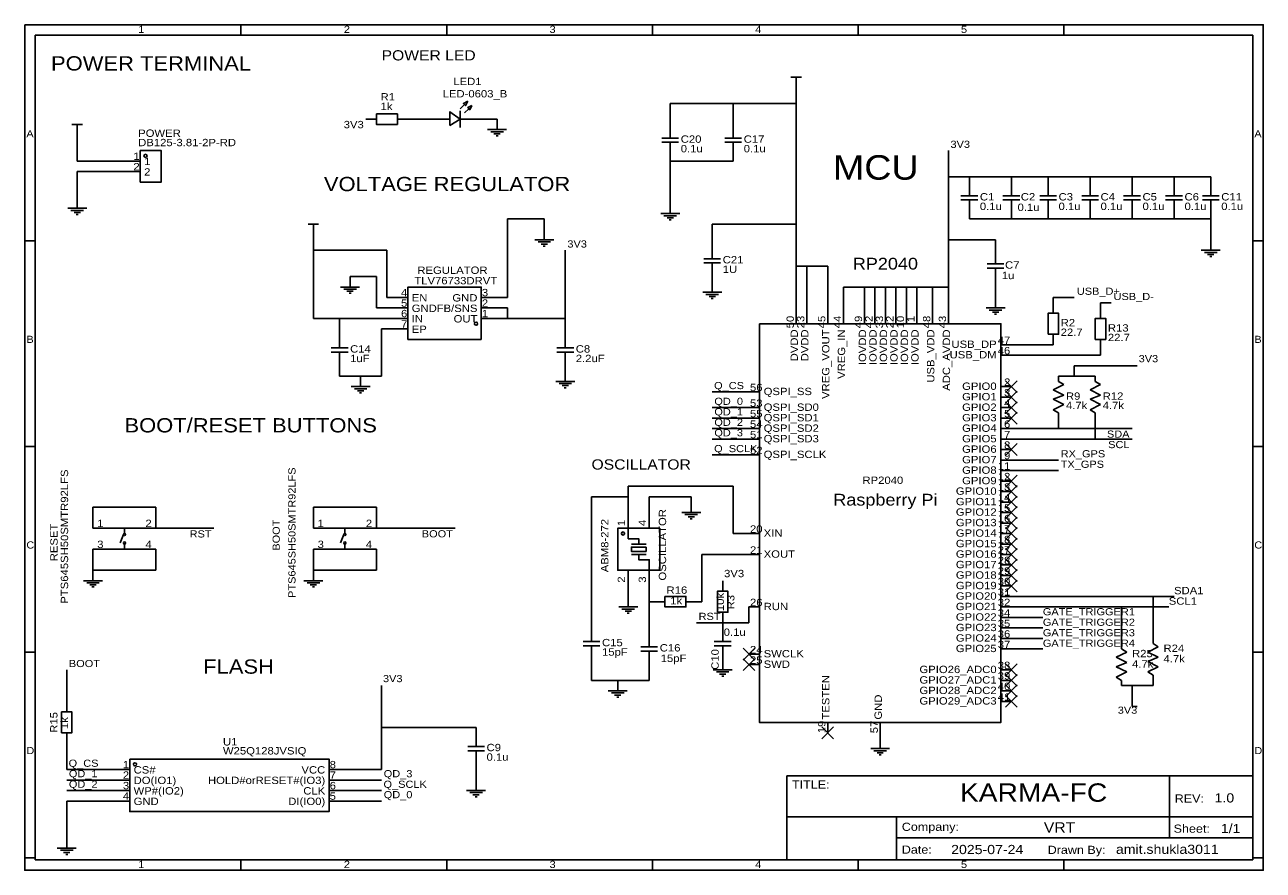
# Model space of a CAD drawing. Header units: millimetres. Extents: x 0 to 300, y -205 to 0.
import ezdxf
from ezdxf.enums import TextEntityAlignment as Align

# ---------------------------------------------------------------- set-up
doc = ezdxf.new("R2010")
doc.units = ezdxf.units.MM
doc.header["$MEASUREMENT"] = 0
doc.styles.get("Standard").update_dxf_attribs({"font": 'arial.ttf'})

msp = doc.modelspace()

# ---------------------------------------------------------------- linework, layer by layer
at = {"color": 1, "true_color": 0x000000}
for points in [[(0, 0), (299.72, 0), (299.72, -204.72), (0, -204.72)], [(2.54, -2.54), (297.18, -2.54), (297.18, -202.18), (2.54, -202.18)], [(184.4, -181.86), (297.18, -181.86), (297.18, -202.18), (184.4, -202.18)]]:
    msp.add_lwpolyline(points, close=True, dxfattribs=at)
for points in [[(52.32, -2.54), (52.32, 0)], [(102.11, -2.54), (102.11, 0)], [(151.89, -2.54), (151.89, 0)], [(201.68, -2.54), (201.68, 0)], [(251.46, -2.54), (251.46, 0)], [(2.54, -52.32), (0, -52.32)], [(297.18, -52.32), (299.72, -52.32)], [(2.54, -102.11), (0, -102.11)], [(297.18, -102.11), (299.72, -102.11)], [(2.54, -151.89), (0, -151.89)], [(297.18, -151.89), (299.72, -151.89)], [(277.01, -181.88), (277.02, -191.83)], [(184.43, -191.83), (297.09, -191.83)], [(210.98, -191.83), (210.98, -201.99)], [(277.02, -191.83), (277.02, -196.91)], [(210.98, -196.91), (297.09, -196.91)], [(2.54, -201.68), (0, -201.68)], [(52.32, -202.18), (52.32, -204.72)], [(102.11, -202.18), (102.11, -204.72)], [(151.89, -202.18), (151.89, -204.72)], [(201.68, -202.18), (201.68, -204.72)], [(251.46, -202.18), (251.46, -204.72)], [(297.18, -201.68), (299.72, -201.68)]]:
    msp.add_lwpolyline(points, dxfattribs=at)
at = {"color": 1, "true_color": 0xa00000}
for points in [[(185.42, -12.7), (187.96, -12.7)], [(186.69, -12.7), (186.69, -15.24)], [(105.41, -20.32), (106.43, -19.3)], [(105.41, -20.83), (105.41, -24.89)], [(106.43, -21.34), (107.44, -20.32)], [(114.3, -25.4), (114.3, -22.86)], [(11.43, -24.13), (13.97, -24.13)], [(12.7, -24.13), (12.7, -26.67)], [(112.01, -25.4), (116.59, -25.4)], [(112.78, -25.91), (115.82, -25.91)], [(113.54, -26.42), (115.06, -26.42)], [(114.05, -26.92), (114.55, -26.92)], [(156.21, -25.4), (156.21, -27.43)], [(171.45, -25.4), (171.45, -27.43)], [(154.18, -27.43), (158.24, -27.43)], [(158.24, -28.45), (154.18, -28.45)], [(156.21, -28.45), (156.21, -30.48)], [(169.42, -27.43), (173.48, -27.43)], [(173.48, -28.45), (169.42, -28.45)], [(171.45, -28.45), (171.45, -30.48)], [(12.7, -44.45), (12.7, -41.91)], [(226.57, -41.4), (230.63, -41.4)], [(228.6, -39.37), (228.6, -41.4)], [(236.73, -41.4), (240.79, -41.4)], [(238.76, -39.37), (238.76, -41.4)], [(245.62, -41.4), (249.68, -41.4)], [(247.65, -39.37), (247.65, -41.4)], [(255.78, -41.4), (259.84, -41.4)], [(257.81, -39.37), (257.81, -41.4)], [(265.94, -41.4), (270, -41.4)], [(267.97, -39.37), (267.97, -41.4)], [(276.1, -41.4), (280.16, -41.4)], [(278.13, -39.37), (278.13, -41.4)], [(284.99, -41.4), (289.05, -41.4)], [(287.02, -39.37), (287.02, -41.4)], [(10.41, -44.45), (14.99, -44.45)], [(11.18, -44.96), (14.22, -44.96)], [(156.21, -45.72), (156.21, -43.18)], [(230.63, -42.42), (226.57, -42.42)], [(228.6, -42.42), (228.6, -44.45)], [(240.79, -42.42), (236.73, -42.42)], [(238.76, -42.42), (238.76, -44.45)], [(249.68, -42.42), (245.62, -42.42)], [(247.65, -42.42), (247.65, -44.45)], [(259.84, -42.42), (255.78, -42.42)], [(257.81, -42.42), (257.81, -44.45)], [(270, -42.42), (265.94, -42.42)], [(267.97, -42.42), (267.97, -44.45)], [(280.16, -42.42), (276.1, -42.42)], [(278.13, -42.42), (278.13, -44.45)], [(289.05, -42.42), (284.99, -42.42)], [(287.02, -42.42), (287.02, -44.45)], [(11.94, -45.47), (13.46, -45.47)], [(12.45, -45.97), (12.95, -45.97)], [(153.92, -45.72), (158.5, -45.72)], [(154.69, -46.23), (157.73, -46.23)], [(155.45, -46.74), (156.97, -46.74)], [(155.96, -47.24), (156.46, -47.24)], [(68.58, -48.26), (71.12, -48.26)], [(69.85, -48.26), (69.85, -50.8)], [(125.73, -52.07), (125.73, -49.53)], [(123.44, -52.07), (128.02, -52.07)], [(124.21, -52.58), (127.25, -52.58)], [(124.97, -53.09), (126.49, -53.09)], [(125.48, -53.59), (125.98, -53.59)], [(287.02, -54.61), (287.02, -52.07)], [(164.34, -56.64), (168.4, -56.64)], [(166.37, -54.61), (166.37, -56.64)], [(234.95, -55.88), (234.95, -57.91)], [(284.73, -54.61), (289.31, -54.61)], [(285.5, -55.12), (288.54, -55.12)], [(286.26, -55.63), (287.78, -55.63)], [(286.77, -56.13), (287.27, -56.13)], [(168.4, -57.66), (164.34, -57.66)], [(166.37, -57.66), (166.37, -59.69)], [(232.92, -57.91), (236.98, -57.91)], [(236.98, -58.93), (232.92, -58.93)], [(234.95, -58.93), (234.95, -60.96)], [(78.74, -63.5), (78.74, -60.96)], [(166.37, -64.77), (166.37, -62.23)], [(76.45, -63.5), (81.03, -63.5)], [(77.22, -64.01), (80.26, -64.01)], [(77.98, -64.52), (79.5, -64.52)], [(78.49, -65.02), (78.99, -65.02)], [(164.08, -64.77), (168.66, -64.77)], [(164.85, -65.28), (167.89, -65.28)], [(165.61, -65.79), (167.13, -65.79)], [(166.12, -66.29), (166.62, -66.29)], [(232.66, -68.58), (237.24, -68.58)], [(234.95, -68.58), (234.95, -66.04)], [(233.43, -69.09), (236.47, -69.09)], [(234.19, -69.6), (235.71, -69.6)], [(234.7, -70.1), (235.2, -70.1)], [(76.2, -76.2), (76.2, -78.23)], [(130.81, -76.2), (130.81, -78.23)], [(74.17, -78.23), (78.23, -78.23)], [(78.23, -79.25), (74.17, -79.25)], [(76.2, -79.25), (76.2, -81.28)], [(128.78, -78.23), (132.84, -78.23)], [(132.84, -79.25), (128.78, -79.25)], [(130.81, -79.25), (130.81, -81.28)], [(130.81, -86.36), (130.81, -83.82)], [(81.28, -87.63), (81.28, -85.09)], [(128.52, -86.36), (133.1, -86.36)], [(129.29, -86.87), (132.33, -86.87)], [(250.19, -86.36), (251.46, -87.12)], [(259.08, -86.36), (260.35, -87.12)], [(78.99, -87.63), (83.57, -87.63)], [(79.76, -88.14), (82.8, -88.14)], [(80.52, -88.65), (82.04, -88.65)], [(81.03, -89.15), (81.53, -89.15)], [(130.05, -87.38), (131.57, -87.38)], [(130.56, -87.88), (131.06, -87.88)], [(251.46, -87.12), (248.92, -88.39)], [(248.92, -88.39), (251.46, -89.66)], [(251.46, -89.66), (248.92, -90.68)], [(260.35, -87.12), (257.81, -88.39)], [(257.81, -88.39), (260.35, -89.66)], [(260.35, -89.66), (257.81, -90.68)], [(248.92, -90.68), (251.46, -91.95)], [(251.46, -91.95), (248.92, -93.22)], [(257.81, -90.68), (260.35, -91.95)], [(260.35, -91.95), (257.81, -93.22)], [(248.92, -93.22), (250.19, -93.98)], [(257.81, -93.22), (259.08, -93.98)], [(161.29, -118.11), (161.29, -115.57)], [(159, -118.11), (163.58, -118.11)], [(159.77, -118.62), (162.81, -118.62)], [(160.53, -119.13), (162.05, -119.13)], [(161.04, -119.63), (161.54, -119.63)], [(29.21, -121.92), (19.05, -121.92)], [(24.13, -123.19), (24.13, -121.92)], [(82.55, -121.92), (72.39, -121.92)], [(77.47, -123.19), (77.47, -121.92)], [(146.05, -121.92), (146.05, -124.46), (148.59, -124.46), (148.59, -125.73)], [(23.88, -123.44), (23.11, -125.48)], [(24.13, -127), (24.13, -125.73)], [(77.22, -123.44), (76.45, -125.48)], [(77.47, -127), (77.47, -125.73)], [(146.81, -125.73), (150.37, -125.73)], [(29.21, -127), (19.05, -127)], [(82.55, -127), (72.39, -127)], [(146.81, -128.27), (150.37, -128.27)], [(151.13, -132.08), (151.13, -129.54), (148.59, -129.54), (148.59, -128.27)], [(14.22, -134.62), (18.8, -134.62)], [(16.51, -134.62), (16.51, -132.08)], [(67.56, -134.62), (72.14, -134.62)], [(69.85, -134.62), (69.85, -132.08)], [(14.99, -135.13), (18.03, -135.13)], [(15.75, -135.64), (17.27, -135.64)], [(16.26, -136.14), (16.76, -136.14)], [(68.33, -135.13), (71.37, -135.13)], [(69.09, -135.64), (70.61, -135.64)], [(69.6, -136.14), (70.1, -136.14)], [(146.05, -140.97), (146.05, -138.43)], [(143.76, -140.97), (148.34, -140.97)], [(144.53, -141.48), (147.57, -141.48)], [(145.29, -141.99), (146.81, -141.99)], [(145.8, -142.49), (146.3, -142.49)], [(135.13, -149.35), (139.19, -149.35)], [(137.16, -147.32), (137.16, -149.35)], [(151.13, -148.59), (151.13, -150.62)], [(166.88, -149.35), (170.94, -149.35)], [(168.91, -147.32), (168.91, -149.35)], [(274.32, -150.62), (273.05, -149.86)], [(139.19, -150.37), (135.13, -150.37)], [(137.16, -150.37), (137.16, -152.4)], [(149.1, -150.62), (153.16, -150.62)], [(153.16, -151.64), (149.1, -151.64)], [(151.13, -151.64), (151.13, -153.67)], [(170.94, -150.37), (166.88, -150.37)], [(168.91, -150.37), (168.91, -152.4)], [(264.16, -153.16), (266.7, -151.89)], [(266.7, -151.89), (265.43, -151.13)], [(271.78, -151.89), (274.32, -150.62)], [(274.32, -153.16), (271.78, -151.89)], [(168.91, -156.21), (168.91, -153.67)], [(266.7, -154.43), (264.16, -153.16)], [(264.16, -155.45), (266.7, -154.43)], [(266.7, -156.72), (264.16, -155.45)], [(271.78, -154.18), (274.32, -153.16)], [(274.32, -155.45), (271.78, -154.18)], [(271.78, -156.72), (274.32, -155.45)], [(143.51, -161.29), (143.51, -158.75)], [(166.62, -156.21), (171.2, -156.21)], [(167.39, -156.72), (170.43, -156.72)], [(168.15, -157.23), (169.67, -157.23)], [(168.66, -157.73), (169.16, -157.73)], [(264.16, -157.99), (266.7, -156.72)], [(265.43, -158.75), (264.16, -157.99)], [(273.05, -157.48), (271.78, -156.72)], [(141.22, -161.29), (145.8, -161.29)], [(141.99, -161.8), (145.03, -161.8)], [(142.75, -162.31), (144.27, -162.31)], [(143.26, -162.81), (143.76, -162.81)], [(109.22, -172.72), (109.22, -174.75)], [(207.01, -175.26), (207.01, -172.72)], [(107.19, -174.75), (111.25, -174.75)], [(111.25, -175.77), (107.19, -175.77)], [(109.22, -175.77), (109.22, -177.8)], [(204.72, -175.26), (209.3, -175.26)], [(205.49, -175.77), (208.53, -175.77)], [(206.25, -176.28), (207.77, -176.28)], [(206.76, -176.78), (207.26, -176.78)], [(106.93, -185.42), (111.51, -185.42)], [(109.22, -185.42), (109.22, -182.88)], [(107.7, -185.93), (110.74, -185.93)], [(108.46, -186.44), (109.98, -186.44)], [(108.97, -186.94), (109.47, -186.94)], [(10.16, -199.39), (10.16, -196.85)], [(7.87, -199.39), (12.45, -199.39)], [(8.64, -199.9), (11.68, -199.9)], [(9.4, -200.41), (10.92, -200.41)], [(9.91, -200.91), (10.41, -200.91)]]:
    msp.add_lwpolyline(points, dxfattribs=at)
at = {"color": 1, "true_color": 0x008800}
for points in [[(186.69, -15.24), (186.69, -19.05)], [(156.21, -22.86), (156.21, -19.05)], [(156.21, -19.05), (171.45, -19.05)], [(171.45, -22.86), (171.45, -19.05)], [(171.45, -19.05), (186.69, -19.05)], [(186.69, -19.05), (186.69, -36.83)], [(99.06, -22.86), (92.71, -22.86)], [(109.22, -22.86), (114.3, -22.86)], [(12.7, -33.02), (12.7, -26.67)], [(223.52, -30.48), (223.52, -36.83)], [(19.05, -33.02), (12.7, -33.02)], [(25.4, -35.56), (12.7, -35.56)], [(12.7, -35.56), (12.7, -41.91)], [(19.05, -33.02), (25.4, -33.02)], [(156.21, -33.02), (156.21, -43.18)], [(171.45, -33.02), (156.21, -33.02)], [(156.21, -43.18), (156.21, -33.02)], [(186.69, -36.83), (186.69, -48.26)], [(228.6, -36.83), (223.52, -36.83)], [(223.52, -36.83), (223.52, -52.07)], [(238.76, -36.83), (228.6, -36.83)], [(247.65, -36.83), (238.76, -36.83)], [(257.81, -36.83), (247.65, -36.83)], [(267.97, -36.83), (257.81, -36.83)], [(278.13, -36.83), (267.97, -36.83)], [(287.02, -36.83), (278.13, -36.83)], [(116.84, -66.04), (116.84, -46.99)], [(116.84, -46.99), (125.73, -46.99)], [(125.73, -46.99), (125.73, -49.53)], [(228.6, -46.99), (238.76, -46.99)], [(238.76, -46.99), (247.65, -46.99)], [(247.65, -46.99), (257.81, -46.99)], [(257.81, -46.99), (267.97, -46.99)], [(267.97, -46.99), (278.13, -46.99)], [(278.13, -46.99), (287.02, -46.99)], [(287.02, -46.99), (287.02, -52.07)], [(69.85, -50.8), (69.85, -54.61)], [(166.37, -52.07), (166.37, -48.26)], [(166.37, -48.26), (186.69, -48.26)], [(186.69, -48.26), (186.69, -58.42)], [(223.52, -52.07), (223.52, -63.5)], [(234.95, -52.07), (223.52, -52.07)], [(234.95, -53.34), (234.95, -52.07)], [(69.85, -54.61), (87.63, -54.61)], [(69.85, -71.12), (69.85, -54.61)], [(87.63, -54.61), (87.63, -66.04)], [(130.81, -71.12), (130.81, -54.61)], [(186.69, -58.42), (186.69, -69.85)], [(189.23, -58.42), (186.69, -58.42)], [(189.23, -69.85), (189.23, -58.42)], [(194.31, -58.42), (189.23, -58.42)], [(194.31, -69.85), (194.31, -58.42)], [(85.09, -60.96), (78.74, -60.96)], [(85.09, -68.58), (85.09, -60.96)], [(198.12, -69.85), (198.12, -63.5)], [(198.12, -63.5), (203.2, -63.5)], [(203.2, -63.5), (205.74, -63.5)], [(203.2, -69.85), (203.2, -63.5)], [(205.74, -63.5), (208.28, -63.5)], [(205.74, -69.85), (205.74, -63.5)], [(208.28, -63.5), (210.82, -63.5)], [(208.28, -69.85), (208.28, -63.5)], [(210.82, -63.5), (213.36, -63.5)], [(210.82, -69.85), (210.82, -63.5)], [(213.36, -63.5), (213.36, -69.85)], [(215.9, -63.5), (213.36, -63.5)], [(215.9, -69.85), (215.9, -63.5)], [(219.71, -63.5), (215.9, -63.5)], [(219.71, -69.85), (219.71, -63.5)], [(223.52, -63.5), (219.71, -63.5)], [(223.52, -69.85), (223.52, -63.5)], [(234.95, -63.5), (234.95, -66.04)], [(90.17, -68.58), (85.09, -68.58)], [(87.63, -66.04), (90.17, -66.04)], [(113.03, -66.04), (116.84, -66.04)], [(113.03, -68.58), (116.84, -68.58)], [(116.84, -68.58), (116.84, -71.12)], [(254, -66.04), (248.92, -66.04)], [(248.92, -66.04), (248.92, -67.31)], [(262.89, -67.31), (260.35, -67.31)], [(260.35, -67.31), (260.35, -68.58)], [(76.2, -71.12), (69.85, -71.12)], [(90.17, -71.12), (76.2, -71.12)], [(76.2, -73.66), (76.2, -71.12)], [(116.84, -71.12), (113.03, -71.12)], [(127, -71.12), (116.84, -71.12)], [(130.81, -71.12), (127, -71.12)], [(130.81, -73.66), (130.81, -71.12)], [(90.17, -73.66), (86.36, -73.66)], [(86.36, -73.66), (86.36, -85.09)], [(238.76, -77.47), (248.92, -77.47)], [(238.76, -80.01), (260.35, -80.01)], [(260.35, -78.74), (260.35, -80.01)], [(76.2, -85.09), (76.2, -83.82)], [(269.24, -82.55), (254, -82.55)], [(254, -82.55), (254, -85.09)], [(81.28, -85.09), (76.2, -85.09)], [(86.36, -85.09), (81.28, -85.09)], [(250.19, -85.09), (254, -85.09)], [(254, -85.09), (259.08, -85.09)], [(175.26, -88.9), (166.37, -88.9)], [(166.37, -92.71), (175.26, -92.71)], [(166.37, -95.25), (175.26, -95.25)], [(250.19, -95.25), (250.19, -97.79)], [(259.08, -95.25), (259.08, -100.33)], [(166.37, -97.79), (175.26, -97.79)], [(250.19, -97.79), (238.76, -97.79)], [(267.97, -97.79), (250.19, -97.79)], [(166.37, -100.33), (175.26, -100.33)], [(259.08, -100.33), (238.76, -100.33)], [(267.97, -100.33), (259.08, -100.33)], [(166.37, -104.14), (175.26, -104.14)], [(238.76, -105.41), (250.19, -105.41)], [(238.76, -107.95), (250.19, -107.95)], [(146.05, -114.3), (146.05, -111.76)], [(146.05, -111.76), (171.45, -111.76)], [(171.45, -111.76), (171.45, -123.19)], [(31.75, -116.84), (16.51, -116.84)], [(16.51, -116.84), (16.51, -121.92)], [(31.75, -121.92), (31.75, -116.84)], [(85.09, -116.84), (69.85, -116.84)], [(69.85, -116.84), (69.85, -121.92)], [(85.09, -121.92), (85.09, -116.84)], [(146.05, -114.3), (137.16, -114.3)], [(137.16, -114.3), (137.16, -144.78)], [(146.05, -119.38), (146.05, -114.3)], [(151.13, -119.38), (151.13, -114.3)], [(151.13, -114.3), (161.29, -114.3)], [(161.29, -114.3), (161.29, -115.57)], [(45.72, -121.92), (31.75, -121.92)], [(104.14, -121.92), (85.09, -121.92)], [(171.45, -123.19), (175.26, -123.19)], [(16.51, -127), (16.51, -132.08)], [(31.75, -132.08), (31.75, -127)], [(69.85, -127), (69.85, -132.08)], [(85.09, -132.08), (85.09, -127)], [(163.83, -139.7), (163.83, -128.27)], [(163.83, -128.27), (175.26, -128.27)], [(16.51, -132.08), (31.75, -132.08)], [(69.85, -132.08), (85.09, -132.08)], [(146.05, -138.43), (146.05, -134.62)], [(151.13, -139.7), (151.13, -134.62)], [(151.13, -146.05), (151.13, -139.7)], [(152.4, -139.7), (151.13, -139.7)], [(162.56, -139.7), (163.83, -139.7)], [(273.05, -138.43), (238.76, -138.43)], [(273.05, -148.59), (273.05, -138.43)], [(278.13, -138.43), (273.05, -138.43)], [(175.26, -140.97), (175.26, -144.78)], [(265.43, -140.97), (238.76, -140.97)], [(238.76, -143.51), (246.38, -143.51)], [(265.43, -149.86), (265.43, -140.97)], [(276.86, -140.97), (265.43, -140.97)], [(168.91, -144.78), (162.56, -144.78)], [(162.56, -144.78), (168.91, -144.78)], [(175.26, -144.78), (168.91, -144.78)], [(238.76, -146.05), (246.38, -146.05)], [(238.76, -148.59), (246.38, -148.59)], [(238.76, -151.13), (246.38, -151.13)], [(137.16, -154.94), (137.16, -158.75)], [(168.91, -154.94), (168.91, -153.67)], [(10.16, -156.21), (10.16, -163.83)], [(137.16, -158.75), (143.51, -158.75)], [(143.51, -158.75), (151.13, -158.75)], [(151.13, -158.75), (151.13, -156.21)], [(273.05, -158.75), (273.05, -160.02)], [(86.36, -160.02), (86.36, -170.18)], [(267.97, -160.02), (265.43, -160.02)], [(273.05, -160.02), (267.97, -160.02)], [(267.97, -165.1), (267.97, -160.02)], [(269.24, -165.1), (267.97, -165.1)], [(86.36, -170.18), (109.22, -170.18)], [(86.36, -180.34), (86.36, -170.18)], [(207.01, -172.72), (207.01, -171.45)], [(10.16, -173.99), (10.16, -180.34)], [(10.16, -180.34), (22.86, -180.34)], [(76.2, -180.34), (86.36, -180.34)], [(109.22, -180.34), (109.22, -182.88)], [(10.16, -182.88), (22.86, -182.88)], [(10.16, -185.42), (22.86, -185.42)], [(86.36, -182.88), (76.2, -182.88)], [(86.36, -185.42), (76.2, -185.42)], [(10.16, -196.85), (10.16, -187.96)], [(10.16, -187.96), (22.86, -187.96)], [(86.36, -187.96), (76.2, -187.96)]]:
    msp.add_lwpolyline(points, dxfattribs=at)
at = {"color": 1, "true_color": 0xa00000}
for points in [[(107.19, -18.54), (106.17, -19.05), (106.68, -19.56)], [(108.2, -19.56), (107.19, -20.07), (107.7, -20.57)], [(85.09, -21.59), (90.17, -21.59), (90.17, -24.13), (85.09, -24.13)], [(102.87, -24.38), (105.41, -22.86), (102.87, -21.08)], [(27.94, -30.48), (33.02, -30.48), (33.02, -38.1), (27.94, -38.1)], [(110.49, -76.2), (92.71, -76.2), (92.71, -63.5), (110.49, -63.5)], [(247.65, -74.93), (247.65, -69.85), (250.19, -69.85), (250.19, -74.93)], [(259.08, -76.2), (259.08, -71.12), (261.62, -71.12), (261.62, -76.2)], [(177.8, -72.39), (236.22, -72.39), (236.22, -168.91), (177.8, -168.91)], [(153.67, -121.92), (153.67, -132.08), (143.51, -132.08), (143.51, -121.92)], [(150.37, -126.49), (150.37, -127.51), (146.81, -127.51), (146.81, -126.49)], [(167.64, -142.24), (167.64, -137.16), (170.18, -137.16), (170.18, -142.24)], [(154.94, -138.43), (160.02, -138.43), (160.02, -140.97), (154.94, -140.97)], [(8.89, -171.45), (8.89, -166.37), (11.43, -166.37), (11.43, -171.45)], [(25.4, -177.8), (73.66, -177.8), (73.66, -190.5), (25.4, -190.5)]]:
    msp.add_lwpolyline(points, close=True, dxfattribs=at)
at = {"color": 1, "true_color": 0x880000}
for points in [[(82.55, -22.86), (85.09, -22.86)], [(92.71, -22.86), (90.17, -22.86)], [(99.06, -22.86), (102.87, -22.86)], [(109.22, -22.86), (105.41, -22.86)], [(156.21, -22.86), (156.21, -25.4)], [(171.45, -22.86), (171.45, -25.4)], [(156.21, -33.02), (156.21, -30.48)], [(171.45, -33.02), (171.45, -30.48)], [(25.4, -33.02), (27.94, -33.02)], [(25.4, -35.56), (27.94, -35.56)], [(228.6, -36.83), (228.6, -39.37)], [(238.76, -36.83), (238.76, -39.37)], [(247.65, -36.83), (247.65, -39.37)], [(257.81, -36.83), (257.81, -39.37)], [(267.97, -36.83), (267.97, -39.37)], [(278.13, -36.83), (278.13, -39.37)], [(287.02, -36.83), (287.02, -39.37)], [(228.6, -46.99), (228.6, -44.45)], [(238.76, -46.99), (238.76, -44.45)], [(247.65, -46.99), (247.65, -44.45)], [(257.81, -46.99), (257.81, -44.45)], [(267.97, -46.99), (267.97, -44.45)], [(278.13, -46.99), (278.13, -44.45)], [(287.02, -46.99), (287.02, -44.45)], [(166.37, -52.07), (166.37, -54.61)], [(234.95, -53.34), (234.95, -55.88)], [(166.37, -62.23), (166.37, -59.69)], [(234.95, -63.5), (234.95, -60.96)], [(90.17, -66.04), (92.71, -66.04)], [(90.17, -68.58), (92.71, -68.58)], [(113.03, -66.04), (110.49, -66.04)], [(113.03, -68.58), (110.49, -68.58)], [(248.92, -67.31), (248.92, -69.85)], [(260.35, -68.58), (260.35, -71.12)], [(90.17, -71.12), (92.71, -71.12)], [(113.03, -71.12), (110.49, -71.12)], [(186.69, -69.85), (186.69, -72.39)], [(189.23, -69.85), (189.23, -72.39)], [(194.31, -69.85), (194.31, -72.39)], [(198.12, -69.85), (198.12, -72.39)], [(203.2, -69.85), (203.2, -72.39)], [(205.74, -69.85), (205.74, -72.39)], [(208.28, -69.85), (208.28, -72.39)], [(210.82, -69.85), (210.82, -72.39)], [(213.36, -69.85), (213.36, -72.39)], [(215.9, -69.85), (215.9, -72.39)], [(219.71, -69.85), (219.71, -72.39)], [(223.52, -69.85), (223.52, -72.39)], [(76.2, -73.66), (76.2, -76.2)], [(90.17, -73.66), (92.71, -73.66)], [(130.81, -73.66), (130.81, -76.2)], [(248.92, -77.47), (248.92, -74.93)], [(238.76, -77.47), (236.22, -77.47)], [(260.35, -78.74), (260.35, -76.2)], [(238.76, -80.01), (236.22, -80.01)], [(76.2, -83.82), (76.2, -81.28)], [(130.81, -83.82), (130.81, -81.28)], [(250.19, -85.09), (250.19, -86.36)], [(259.08, -85.09), (259.08, -86.36)], [(175.26, -88.9), (177.8, -88.9)], [(238.76, -87.63), (236.22, -87.63)], [(175.26, -92.71), (177.8, -92.71)], [(238.76, -90.17), (236.22, -90.17)], [(238.76, -92.71), (236.22, -92.71)], [(175.26, -95.25), (177.8, -95.25)], [(238.76, -95.25), (236.22, -95.25)], [(250.19, -95.25), (250.19, -93.98)], [(259.08, -95.25), (259.08, -93.98)], [(175.26, -97.79), (177.8, -97.79)], [(238.76, -97.79), (236.22, -97.79)], [(175.26, -100.33), (177.8, -100.33)], [(238.76, -100.33), (236.22, -100.33)], [(175.26, -104.14), (177.8, -104.14)], [(238.76, -102.87), (236.22, -102.87)], [(238.76, -105.41), (236.22, -105.41)], [(238.76, -107.95), (236.22, -107.95)], [(238.76, -110.49), (236.22, -110.49)], [(238.76, -113.03), (236.22, -113.03)], [(238.76, -115.57), (236.22, -115.57)], [(146.05, -119.38), (146.05, -121.92)], [(151.13, -119.38), (151.13, -121.92)], [(238.76, -118.11), (236.22, -118.11)], [(16.51, -121.92), (19.05, -121.92)], [(31.75, -121.92), (29.21, -121.92)], [(69.85, -121.92), (72.39, -121.92)], [(85.09, -121.92), (82.55, -121.92)], [(238.76, -120.65), (236.22, -120.65)], [(175.26, -123.19), (177.8, -123.19)], [(238.76, -123.19), (236.22, -123.19)], [(238.76, -125.73), (236.22, -125.73)], [(16.51, -127), (19.05, -127)], [(31.75, -127), (29.21, -127)], [(69.85, -127), (72.39, -127)], [(85.09, -127), (82.55, -127)], [(175.26, -128.27), (177.8, -128.27)], [(238.76, -128.27), (236.22, -128.27)], [(238.76, -130.81), (236.22, -130.81)], [(146.05, -134.62), (146.05, -132.08)], [(151.13, -134.62), (151.13, -132.08)], [(168.91, -134.62), (168.91, -137.16)], [(238.76, -133.35), (236.22, -133.35)], [(238.76, -135.89), (236.22, -135.89)], [(152.4, -139.7), (154.94, -139.7)], [(162.56, -139.7), (160.02, -139.7)], [(238.76, -138.43), (236.22, -138.43)], [(168.91, -144.78), (168.91, -142.24)], [(175.26, -140.97), (177.8, -140.97)], [(238.76, -140.97), (236.22, -140.97)], [(238.76, -143.51), (236.22, -143.51)], [(137.16, -144.78), (137.16, -147.32)], [(151.13, -146.05), (151.13, -148.59)], [(168.91, -144.78), (168.91, -147.32)], [(238.76, -146.05), (236.22, -146.05)], [(238.76, -148.59), (236.22, -148.59)], [(265.43, -149.86), (265.43, -151.13)], [(273.05, -148.59), (273.05, -149.86)], [(137.16, -154.94), (137.16, -152.4)], [(168.91, -154.94), (168.91, -152.4)], [(175.26, -152.4), (177.8, -152.4)], [(238.76, -151.13), (236.22, -151.13)], [(151.13, -156.21), (151.13, -153.67)], [(175.26, -154.94), (177.8, -154.94)], [(238.76, -156.21), (236.22, -156.21)], [(238.76, -158.75), (236.22, -158.75)], [(265.43, -160.02), (265.43, -158.75)], [(273.05, -158.75), (273.05, -157.48)], [(238.76, -161.29), (236.22, -161.29)], [(10.16, -163.83), (10.16, -166.37)], [(238.76, -163.83), (236.22, -163.83)], [(109.22, -170.18), (109.22, -172.72)], [(194.31, -171.45), (194.31, -168.91)], [(207.01, -171.45), (207.01, -168.91)], [(10.16, -173.99), (10.16, -171.45)], [(109.22, -180.34), (109.22, -177.8)], [(22.86, -180.34), (25.4, -180.34)], [(76.2, -180.34), (73.66, -180.34)], [(22.86, -182.88), (25.4, -182.88)], [(22.86, -185.42), (25.4, -185.42)], [(76.2, -182.88), (73.66, -182.88)], [(76.2, -185.42), (73.66, -185.42)], [(22.86, -187.96), (25.4, -187.96)], [(76.2, -187.96), (73.66, -187.96)]]:
    msp.add_lwpolyline(points, dxfattribs=at)
at = {"color": 1, "true_color": 0x999999}
for points in [[(240.2, -86.19), (237.32, -89.07)], [(237.32, -86.19), (240.2, -89.07)], [(240.2, -88.73), (237.32, -91.61)], [(237.32, -88.73), (240.2, -91.61)], [(240.2, -91.27), (237.32, -94.15)], [(237.32, -91.27), (240.2, -94.15)], [(240.2, -93.81), (237.32, -96.69)], [(237.32, -93.81), (240.2, -96.69)], [(240.2, -101.43), (237.32, -104.31)], [(237.32, -101.43), (240.2, -104.31)], [(240.2, -109.05), (237.32, -111.93)], [(237.32, -109.05), (240.2, -111.93)], [(240.2, -111.59), (237.32, -114.47)], [(237.32, -111.59), (240.2, -114.47)], [(240.2, -114.13), (237.32, -117.01)], [(237.32, -114.13), (240.2, -117.01)], [(240.2, -116.67), (237.32, -119.55)], [(237.32, -116.67), (240.2, -119.55)], [(240.2, -119.21), (237.32, -122.09)], [(237.32, -119.21), (240.2, -122.09)], [(240.2, -121.75), (237.32, -124.63)], [(237.32, -121.75), (240.2, -124.63)], [(240.2, -124.29), (237.32, -127.17)], [(237.32, -124.29), (240.2, -127.17)], [(240.2, -126.83), (237.32, -129.71)], [(237.32, -126.83), (240.2, -129.71)], [(240.2, -129.37), (237.32, -132.25)], [(237.32, -129.37), (240.2, -132.25)], [(240.2, -131.91), (237.32, -134.79)], [(237.32, -131.91), (240.2, -134.79)], [(240.2, -134.45), (237.32, -137.33)], [(237.32, -134.45), (240.2, -137.33)], [(176.7, -150.96), (173.82, -153.84)], [(173.82, -150.96), (176.7, -153.84)], [(176.7, -153.5), (173.82, -156.38)], [(173.82, -153.5), (176.7, -156.38)], [(240.2, -154.77), (237.32, -157.65)], [(237.32, -154.77), (240.2, -157.65)], [(240.2, -157.31), (237.32, -160.19)], [(237.32, -157.31), (240.2, -160.19)], [(240.2, -159.85), (237.32, -162.73)], [(237.32, -159.85), (240.2, -162.73)], [(240.2, -162.39), (237.32, -165.27)], [(237.32, -162.39), (240.2, -165.27)], [(195.75, -170.01), (192.87, -172.89)], [(192.87, -170.01), (195.75, -172.89)]]:
    msp.add_lwpolyline(points, dxfattribs=at)
at = {"true_color": 0x000000}
for centre, major_axis in [((29.21, -31.75), (0, 0.381)), ((109.22, -72.39), (0, 0.381)), ((144.78, -123.19), (0, 0.381)), ((24.13, -123.44), (0, 0.254)), ((24.13, -125.48), (0, 0.254)), ((77.47, -123.44), (0, 0.254)), ((77.47, -125.48), (0, 0.254)), ((26.67, -179.07), (0, 0.381))]:
    msp.add_ellipse(centre, major_axis=major_axis, ratio=1, dxfattribs=at)

# ---------------------------------------------------------------- texts
at = {"color": 1, "true_color": 0x000000, "width": 1.1}
for s, height, p in [('1', 1.73, (27.43, -2.5)), ('2', 1.73, (77.22, -2.5)), ('3', 1.73, (127, -2.5)), ('4', 1.73, (176.78, -2.5)), ('5', 1.73, (226.57, -2.5)), ('POWER TERMINAL', 3.4572, (6.35, -12.12)), ('POWER LED', 2.469, (86.36, -9.38)), ('A', 1.73, (0.38, -27.78)), ('A', 1.73, (297.56, -27.78)), ('1', 1.78, (28.88, -34.52)), ('MCU', 5.927, (195.58, -39.29)), ('2', 1.78, (28.88, -37.06)), ('VOLTAGE REGULATOR', 3.4572, (72.39, -41.33)), ('EN', 1.778, (93.65, -67.54)), ('3', 1.78, (110.62, -66.27)), ('GND', 1.778, (93.65, -70.08)), ('2', 1.78, (110.62, -68.81)), ('IN', 1.778, (93.65, -72.62)), ('1', 1.78, (110.62, -71.35)), ('EP', 1.778, (93.65, -75.16)), ('B', 1.73, (0.38, -77.56)), ('B', 1.73, (297.56, -77.56)), ('56', 1.778, (175.51, -89.23)), ('QSPI_SS', 1.778, (178.82, -90.21)), ('53', 1.778, (175.51, -93.04)), ('QSPI_SD0', 1.778, (178.82, -94.02)), ('BOOT/RESET BUTTONS', 3.4572, (24.13, -99.75)), ('55', 1.778, (175.51, -95.58)), ('54', 1.778, (175.51, -98.12)), ('QSPI_SD1', 1.778, (178.82, -96.56)), ('51', 1.778, (175.51, -100.66)), ('QSPI_SD2', 1.778, (178.82, -99.1)), ('QSPI_SD3', 1.778, (178.82, -101.64)), ('52', 1.778, (175.51, -104.47)), ('QSPI_SCLK', 1.778, (178.82, -105.45)), ('OSCILLATOR', 2.469, (137.16, -108.44)), ('2', 1.78, (29.21, -122.15)), ('2', 1.78, (82.55, -122.15)), ('20', 1.778, (175.51, -123.52)), ('XIN', 1.778, (178.82, -124.5)), ('C', 1.73, (0.38, -127.35)), ('4', 1.78, (29.21, -127.23)), ('4', 1.78, (82.55, -127.23)), ('C', 1.73, (297.56, -127.35)), ('21', 1.778, (175.51, -128.6)), ('XOUT', 1.778, (178.82, -129.58)), ('26', 1.778, (175.51, -141.3)), ('RUN', 1.778, (178.82, -142.28)), ('24', 1.778, (175.51, -152.73)), ('SWCLK', 1.778, (178.82, -153.71)), ('FLASH', 3.457, (43.18, -158.17)), ('25', 1.778, (175.51, -155.27)), ('SWD', 1.778, (178.82, -156.25)), ('D', 1.73, (0.38, -177.13)), ('D', 1.73, (297.56, -177.13)), ('CS#', 1.778, (26.34, -181.84)), ('8', 1.78, (73.79, -180.57)), ('DO(IO1)', 1.778, (26.34, -184.38)), ('7', 1.78, (73.79, -183.11)), ('WP#(IO2)', 1.778, (26.34, -186.92)), ('6', 1.78, (73.79, -185.65)), ('TITLE:', 1.976, (185.67, -185.56)), ('GND', 1.778, (26.34, -189.46)), ('5', 1.78, (73.79, -188.19)), ('REV:', 1.976, (278.29, -188.93)), ('Company:', 1.976, (212.25, -195.78)), ('Sheet:', 1.976, (278.03, -196.23)), ('Date:', 1.976, (212.25, -201.31)), ('Drawn By:', 1.976, (247.55, -201.37)), ('1', 1.73, (27.43, -204.69)), ('2', 1.73, (77.22, -204.69)), ('3', 1.73, (127, -204.69)), ('4', 1.73, (176.78, -204.69)), ('5', 1.73, (226.57, -204.69))]:
    msp.add_text(s, height=height, dxfattribs=at).set_placement(p, align=Align.BOTTOM_LEFT)
at = {"color": 1, "true_color": 0x0000ff, "width": 1.1}
for s, height, p in [('LED1', 1.778, (103.72, -15.14)), ('R1', 1.778, (86.11, -18.87)), ('LED-0603_B', 1.778, (101.13, -18.13)), ('1k', 1.778, (86.11, -21.17)), ('POWER', 1.778, (27.44, -27.68)), ('C20', 1.778, (158.75, -29.11)), ('C17', 1.778, (173.99, -29.11)), ('DB125-3.81-2P-RD', 1.778, (27.44, -29.94)), ('0.1u', 1.778, (158.75, -31.42)), ('0.1u', 1.778, (173.99, -31.42)), ('3V3', 1.729, (224.03, -30.33)), ('C1', 1.778, (231.14, -43.08)), ('C2', 1.778, (241.05, -43.08)), ('C3', 1.778, (250.19, -43.08)), ('C4', 1.778, (260.35, -43.08)), ('C5', 1.778, (270.51, -43.08)), ('C6', 1.778, (280.67, -43.08)), ('C11', 1.778, (289.56, -43.08)), ('0.1u', 1.778, (231.14, -45.39)), ('0.1u', 1.778, (240.26, -45.62)), ('0.1u', 1.778, (250.19, -45.39)), ('0.1u', 1.778, (260.35, -45.39)), ('0.1u', 1.778, (270.51, -45.39)), ('0.1u', 1.778, (280.67, -45.39)), ('0.1u', 1.778, (289.56, -45.39)), ('3V3', 1.729, (131.32, -54.46)), ('C21', 1.778, (168.91, -58.32)), ('REGULATOR', 1.778, (95, -60.86)), ('1U', 1.778, (168.91, -60.63)), ('1u', 1.778, (236.45, -62.13)), ('C7', 1.778, (237.24, -59.59)), ('TLV76733DRVT', 1.778, (94.28, -63.39)), ('USB_D+', 1.729, (254.61, -65.91)), ('USB_D-', 1.729, (263.5, -67.18)), ('R2', 1.778, (250.7, -73.56)), ('22.7', 1.778, (250.7, -75.87)), ('22.7', 1.778, (262.13, -77.14)), ('R13', 1.778, (262.13, -74.83)), ('C14', 1.778, (78.74, -79.91)), ('C8', 1.778, (133.35, -79.91)), ('1uF', 1.778, (78.74, -82.22)), ('2.2uF', 1.778, (133.35, -82.22)), ('3V3', 1.729, (269.57, -82.23)), ('Q_CS', 1.729, (166.82, -88.75)), ('R9', 1.778, (251.97, -91.34)), ('R12', 1.778, (260.86, -91.34)), ('QD_0', 1.729, (166.88, -92.56)), ('QD_1', 1.729, (166.88, -95.1)), ('4.7k', 1.778, (251.97, -93.6)), ('4.7k', 1.778, (260.86, -93.6)), ('QD_2', 1.729, (166.88, -97.64)), ('QD_3', 1.729, (166.88, -100.18)), ('Q_SCLK', 1.729, (166.83, -104.01)), ('RX_GPS', 1.729, (250.7, -105.26)), ('TX_GPS', 1.729, (250.7, -107.8)), ('RP2040', 1.778, (202.73, -111.71)), ('3V3', 1.778, (169.24, -134.3)), ('R16', 1.778, (155.31, -138.32)), ('SDA1', 1.778, (278.13, -138.43)), ('1k', 1.778, (156.22, -140.87)), ('SCL1', 1.778, (276.86, -140.97)), ('RST', 1.729, (163.07, -144.63)), ('GATE_TRIGGER1', 1.7286, (246.38, -143.51)), ('GATE_TRIGGER2', 1.7286, (246.38, -146.05)), ('0.1u', 1.778, (169.15, -148.5)), ('GATE_TRIGGER3', 1.7286, (246.38, -148.59)), ('C15', 1.778, (139.7, -151.02)), ('GATE_TRIGGER4', 1.7286, (246.38, -151.13)), ('15pF', 1.778, (139.7, -153.3)), ('C16', 1.778, (153.67, -152.29)), ('15pF', 1.778, (153.9, -154.83)), ('BOOT', 1.729, (10.67, -156.05)), ('3V3', 1.729, (86.69, -159.7)), ('U1', 1.778, (47.96, -175.05)), ('W25Q128JVSIQ', 1.778, (47.96, -177.23)), ('0.1u', 1.778, (111.76, -178.74)), ('C9', 1.778, (111.76, -176.43)), ('Q_CS', 1.729, (10.61, -180.19)), ('QD_1', 1.729, (10.67, -182.73)), ('QD_3', 1.729, (86.87, -182.73)), ('QD_2', 1.729, (10.67, -185.27)), ('Q_SCLK', 1.729, (86.82, -185.29)), ('QD_0', 1.729, (86.87, -187.81)), ('1.0', 2.222, (287.94, -188.98)), ('1/1', 2.222, (289.46, -196.4)), ('2025-07-24', 2.222, (224.19, -201.48)), ('amit.shukla3011', 2.2225, (264.07, -201.42))]:
    msp.add_text(s, height=height, dxfattribs=at).set_placement(p, align=Align.BOTTOM_LEFT)
for s, height, p in [('3V3', 1.778, (82.04, -25.59)), ('SDA', 1.729, (267.36, -100.5)), ('SCL', 1.729, (267.36, -103.04)), ('RST', 1.729, (45.21, -124.67)), ('BOOT', 1.729, (103.61, -124.64))]:
    msp.add_text(s, height=height, dxfattribs=at).set_placement(p, align=Align.BOTTOM_RIGHT)
at = {"color": 1, "true_color": 0x000000, "width": 1.1}
for s, height, p in [('1', 1.78, (27.81, -33.25)), ('2', 1.78, (27.81, -35.79)), ('4', 1.78, (92.58, -66.27)), ('GND', 1.778, (109.55, -67.54)), ('5', 1.78, (92.58, -68.81)), ('FB/SNS', 1.778, (109.55, -70.08)), ('7', 1.78, (92.58, -73.89)), ('6', 1.78, (92.58, -71.35)), ('OUT', 1.778, (109.55, -72.62)), ('USB_DP', 1.778, (235.2, -78.78)), ('47', 1.778, (238.51, -77.8)), ('USB_DM', 1.778, (235.2, -81.32)), ('46', 1.778, (238.51, -80.34)), ('GPIO0', 1.778, (235.2, -88.94)), ('2', 1.78, (238.51, -87.96)), ('GPIO1', 1.778, (235.2, -91.48)), ('3', 1.78, (238.51, -90.5)), ('GPIO2', 1.778, (235.2, -94.02)), ('4', 1.78, (238.51, -93.04)), ('GPIO3', 1.778, (235.2, -96.56)), ('5', 1.78, (238.51, -95.58)), ('6', 1.78, (238.51, -98.12)), ('GPIO4', 1.778, (235.2, -99.1)), ('7', 1.78, (238.51, -100.66)), ('GPIO5', 1.778, (235.2, -101.64)), ('GPIO6', 1.778, (235.2, -104.18)), ('8', 1.78, (238.51, -103.2)), ('GPIO7', 1.778, (235.2, -106.72)), ('9', 1.78, (238.51, -105.74)), ('GPIO8', 1.778, (235.2, -109.26)), ('11', 1.778, (238.51, -108.28)), ('GPIO9', 1.778, (235.2, -111.8)), ('12', 1.778, (238.51, -110.82)), ('GPIO10', 1.778, (235.2, -114.34)), ('13', 1.778, (238.51, -113.36)), ('14', 1.778, (238.51, -115.9)), ('GPIO11', 1.778, (235.2, -116.88)), ('15', 1.778, (238.51, -118.44)), ('1', 1.78, (19.05, -122.15)), ('1', 1.78, (72.39, -122.15)), ('GPIO12', 1.778, (235.2, -119.42)), ('GPIO13', 1.778, (235.2, -121.96)), ('16', 1.778, (238.51, -120.98)), ('GPIO14', 1.778, (235.2, -124.5)), ('17', 1.778, (238.51, -123.52)), ('3', 1.78, (19.05, -127.23)), ('3', 1.78, (72.39, -127.23)), ('GPIO15', 1.778, (235.2, -127.04)), ('18', 1.778, (238.51, -126.06)), ('GPIO16', 1.778, (235.2, -129.58)), ('27', 1.778, (238.51, -128.6)), ('28', 1.778, (238.51, -131.14)), ('GPIO17', 1.778, (235.2, -132.12)), ('29', 1.778, (238.51, -133.68)), ('GPIO18', 1.778, (235.2, -134.66)), ('GPIO19', 1.778, (235.2, -137.2)), ('30', 1.778, (238.51, -136.22)), ('GPIO20', 1.778, (235.2, -139.74)), ('31', 1.778, (238.51, -138.76)), ('GPIO21', 1.778, (235.2, -142.28)), ('32', 1.778, (238.51, -141.3)), ('GPIO22', 1.778, (235.2, -144.82)), ('34', 1.778, (238.51, -143.84)), ('GPIO23', 1.778, (235.2, -147.36)), ('35', 1.778, (238.51, -146.38)), ('36', 1.778, (238.51, -148.92)), ('GPIO24', 1.778, (235.2, -149.9)), ('37', 1.778, (238.51, -151.46)), ('GPIO25', 1.778, (235.2, -152.44)), ('GPIO26_ADC0', 1.778, (235.2, -157.52)), ('38', 1.778, (238.51, -156.54)), ('GPIO27_ADC1', 1.778, (235.2, -160.06)), ('39', 1.778, (238.51, -159.08)), ('GPIO28_ADC2', 1.778, (235.2, -162.6)), ('40', 1.778, (238.51, -161.62)), ('41', 1.778, (238.51, -164.16)), ('GPIO29_ADC3', 1.778, (235.2, -165.14)), ('1', 1.78, (25.27, -180.57)), ('VCC', 1.778, (72.72, -181.84)), ('2', 1.78, (25.27, -183.11)), ('HOLD#orRESET#(IO3)', 1.778, (72.72, -184.38)), ('3', 1.78, (25.27, -185.65)), ('CLK', 1.778, (72.72, -186.92)), ('4', 1.78, (25.27, -188.19)), ('DI(IO0)', 1.778, (72.72, -189.46))]:
    msp.add_text(s, height=height, dxfattribs=at).set_placement(p, align=Align.BOTTOM_RIGHT)
for s, height, p in [('RP2040', 2.84, (208.28, -57.85)), ('Raspberry Pi', 2.8399, (208.28, -115))]:
    msp.add_text(s, height=height, dxfattribs=at).set_placement(p, align=Align.MIDDLE_CENTER)
for s, height, p in [('50', 1.778, (186.66, -70.46)), ('23', 1.778, (189.2, -70.46)), ('45', 1.778, (194.28, -70.46)), ('44', 1.778, (198.09, -70.46)), ('49', 1.778, (203.17, -70.46)), ('42', 1.778, (205.71, -70.46)), ('33', 1.778, (208.25, -70.46)), ('22', 1.778, (210.79, -70.46)), ('10', 1.778, (213.33, -70.46)), ('1', 1.78, (215.87, -70.46)), ('48', 1.778, (219.68, -70.46)), ('43', 1.778, (223.49, -70.46)), ('DVDD', 1.778, (187.64, -73.76)), ('DVDD', 1.778, (190.18, -73.76)), ('VREG_VOUT', 1.778, (195.26, -73.76)), ('VREG_IN', 1.778, (199.07, -73.76)), ('IOVDD', 1.778, (204.15, -73.76)), ('IOVDD', 1.778, (206.69, -73.76)), ('IOVDD', 1.778, (209.23, -73.76)), ('IOVDD', 1.778, (211.77, -73.76)), ('IOVDD', 1.778, (214.31, -73.76)), ('IOVDD', 1.778, (216.85, -73.76)), ('USB_VDD', 1.778, (220.66, -73.76)), ('ADC_AVDD', 1.778, (224.47, -73.76)), ('2', 1.78, (145.8, -133.58)), ('3', 1.78, (150.88, -133.58))]:
    msp.add_text(s, height=height, rotation=90, dxfattribs=at).set_placement(p, align=Align.BOTTOM_RIGHT)
at = {"color": 1, "true_color": 0x0000ff, "width": 1.1}
for s, height, p in [('PTS645SH50SMTR92LFS', 1.778, (11.03, -140.18)), ('PTS645SH50SMTR92LFS', 1.7286, (66.04, -138.78)), ('OSCILLATOR', 1.778, (155.75, -134.58)), ('RESET', 1.778, (8.49, -129.91)), ('BOOT', 1.729, (62.23, -127.35)), ('ABM8-272', 1.778, (141.78, -132.57)), ('10k', 1.778, (169.74, -141.98)), ('R3', 1.778, (172.28, -141.56)), ('C10', 1.778, (168.47, -156.19)), ('R15', 1.778, (8.45, -171.43)), ('1k', 1.778, (10.99, -170.53))]:
    msp.add_text(s, height=height, rotation=90, dxfattribs=at).set_placement(p, align=Align.BOTTOM_LEFT)
at = {"color": 1, "true_color": 0x000000, "width": 1.1}
for s, height, p in [('1', 1.78, (145.8, -121.39)), ('4', 1.78, (150.88, -121.39)), ('TESTEN', 1.778, (195.26, -168.25)), ('GND', 1.778, (207.96, -168.25)), ('19', 1.778, (194.28, -171.55)), ('57', 1.778, (206.98, -171.55))]:
    msp.add_text(s, height=height, rotation=90, dxfattribs=at).set_placement(p, align=Align.BOTTOM_LEFT)
at = {"color": 1, "true_color": 0x000080, "width": 1.1}
for s, height, p in [('R25', 1.778, (267.97, -153.67)), ('4.7k', 1.778, (275.59, -154.94)), ('R24', 1.778, (275.59, -152.4)), ('4.7k', 1.778, (267.97, -156.21)), ('KARMA-FC', 4.445, (226.31, -189.47)), ('VRT', 2.469, (246.63, -196.33))]:
    msp.add_text(s, height=height, dxfattribs=at).set_placement(p, align=Align.BOTTOM_LEFT)
at = {"color": 1, "true_color": 0x0000ff, "width": 1.1}
msp.add_text('3V3', height=1.729, dxfattribs=at).set_placement((269.24, -165.1), align=Align.TOP_RIGHT)

doc.saveas('drawing.dxf')
